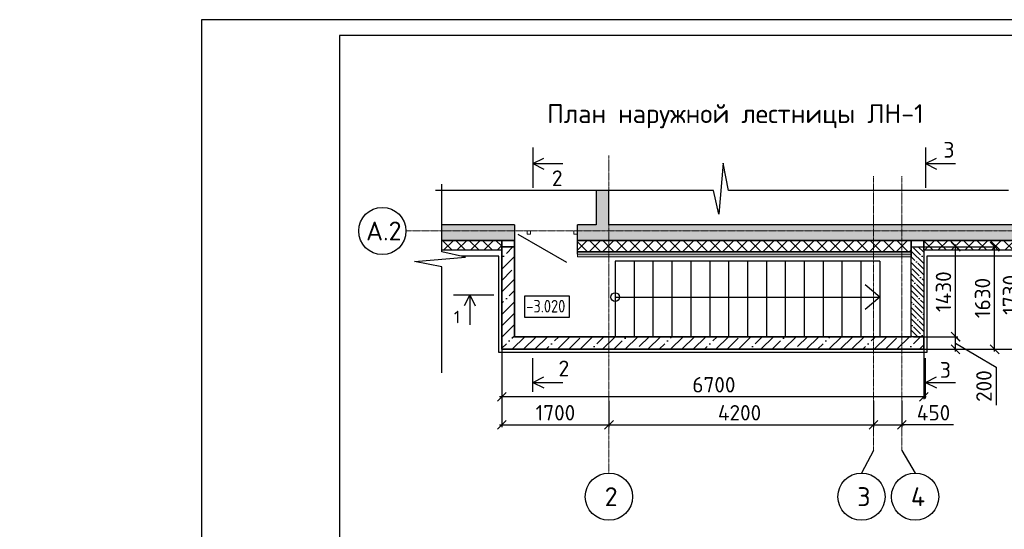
# Model space of a CAD drawing. Header units: millimetres. Extents: x 125896 to 2572636, y -120305 to 130347.
# Tile 47 of 256: x 267967 to 283601, y 46984 to 55079. Entities that reach past the tile are written whole.
import ezdxf

# ---------------------------------------------------------------- set-up
doc = ezdxf.new("R2010")
doc.units = ezdxf.units.MM
for name, pattern in [('______5', [1100, 800, -100, 100, -100]), ('CENTER', [2, 1.25, -0.25, 0.25, -0.25]), ('CENTER2', [28.575, 19.05, -3.175, 3.175, -3.175])]:
    doc.linetypes.add(name, pattern=pattern)
for name, color, linetype in [('11', 7, 'Continuous'), ('СПДС_Оси', 7, 'Continuous'), ('ФВ-2', 7, 'Continuous')]:
    doc.layers.add(name, color=color, linetype=linetype)
for name, color, linetype, lineweight in [('Standard', 7, 'Continuous', 25), ('Навесной фасад', 7, 'Continuous', 25), ('Общий01', 7, 'Continuous', 13), ('ОСИ', 7, 'CENTER', 15), ('Столовая Двери и окна', 7, 'Continuous', 15), ('ТЕКСТ', 7, 'Continuous', 15), ('Текст_ общее', 7, 'Continuous', 25)]:
    doc.layers.add(name, color=color, linetype=linetype, lineweight=lineweight)
doc.layers.add('Стена_ бетон несущ.', color=7, linetype='Continuous', lineweight=70, true_color=0xb4b496)
doc.styles.add('Century Gothic', font='isocpeur.ttf')
doc.styles.get("Standard").update_dxf_attribs({"font": 'isocpeur.ttf'})
doc.styles.add('ГОСТ', font='isocpeur.ttf')
doc.dimstyles.new('Осевые', dxfattribs={"dimscale": 0.7, "dimtxt": 450, "dimasz": 400, "dimexe": 100, "dimexo": 100, "dimgap": 100, "dimtad": 1, "dimdec": 0, "dimzin": 0, "dimdsep": 46, "dimtxsty": 'Standard', "dimblk": 'OBLIQUE', "dimcen": 9, "dimdle": 100, "dimazin": 0, "dimtm": 1e-09, "dimtfac": 1, "dimtdec": 0, "dimtofl": 0, "dimtmove": 0, "dimatfit": 3, "dimfxl": 1, "dimtolj": 1, "dimtzin": 0, "dimarcsym": 0})
pattern_1 = [(45, (268509.13, 73229.71), (-106.066, 106.066), []), (135, (268509.13, 73229.71), (-106.066, -106.066), [])]

# ---------------------------------------------------------------- blocks, each defined once
blk = doc.blocks.new('_OBLIQUE')
at = {"color": 0, "linetype": 'ByBlock'}
blk.add_line((-0.5, -0.5), (0.5, 0.5), dxfattribs=at)
blk = doc.blocks.new('*D429')
at = {"layer": 'Defpoints', "color": 0, "linetype": 'ByBlock', "lineweight": 20, "ltscale": 13, "transparency": 16777216}
for p in [(275623, 49843), (277323, 49060), (277323, 48643)]:
    blk.add_point(p, dxfattribs=at)
at = {"layer": 'ОСИ', "color": 0, "linetype": 'ByBlock', "lineweight": -2, "ltscale": 13, "transparency": 16777216}
for p, q in [((275623, 49808), (275623, 48608)), ((277323, 49025), (277323, 48608)), ((275588, 48643), (277358, 48643))]:
    blk.add_line(p, q, dxfattribs=at)
at = {"layer": 'ОСИ', "color": 0, "linetype": 'ByBlock', "lineweight": -2, "ltscale": 13, "transparency": 16777216, "xscale": 140, "yscale": 140, "zscale": 140, "rotation": 180}
blk.add_blockref('_OBLIQUE', (275623, 48643), dxfattribs=at)
at = {"layer": 'ОСИ', "color": 0, "linetype": 'ByBlock', "lineweight": -2, "ltscale": 13, "transparency": 16777216, "xscale": 140, "yscale": 140, "zscale": 140}
blk.add_blockref('_OBLIQUE', (277323, 48643), dxfattribs=at)
at = {"layer": 'ОСИ', "color": 0, "linetype": 'ByBlock', "ltscale": 13, "transparency": 16777216, "insert": (276473, 48835), "char_height": 245, "width": 583.33, "attachment_point": 5}
blk.add_mtext('\\A1;1700', dxfattribs=at)
blk = doc.blocks.new('*D430')
at = {"layer": 'Defpoints', "color": 0, "linetype": 'ByBlock', "lineweight": 20, "ltscale": 13, "transparency": 16777216}
for p in [(277323, 49060), (281523, 49060), (281523, 48643)]:
    blk.add_point(p, dxfattribs=at)
at = {"layer": 'ОСИ', "color": 0, "linetype": 'ByBlock', "lineweight": -2, "ltscale": 13, "transparency": 16777216}
for p, q in [((277323, 49025), (277323, 48608)), ((281523, 49025), (281523, 48608)), ((277288, 48643), (281558, 48643))]:
    blk.add_line(p, q, dxfattribs=at)
at = {"layer": 'ОСИ', "color": 0, "linetype": 'ByBlock', "lineweight": -2, "ltscale": 13, "transparency": 16777216, "xscale": 140, "yscale": 140, "zscale": 140, "rotation": 180}
blk.add_blockref('_OBLIQUE', (277323, 48643), dxfattribs=at)
at = {"layer": 'ОСИ', "color": 0, "linetype": 'ByBlock', "lineweight": -2, "ltscale": 13, "transparency": 16777216, "xscale": 140, "yscale": 140, "zscale": 140}
blk.add_blockref('_OBLIQUE', (281523, 48643), dxfattribs=at)
at = {"layer": 'ОСИ', "color": 0, "linetype": 'ByBlock', "ltscale": 13, "transparency": 16777216, "insert": (279397, 48835), "char_height": 245, "width": 583.33, "attachment_point": 5}
blk.add_mtext('\\A1;4200', dxfattribs=at)
blk = doc.blocks.new('*D431')
at = {"layer": 'Defpoints', "color": 0, "linetype": 'ByBlock', "lineweight": 20, "ltscale": 13, "transparency": 16777216}
for p in [(281523, 49060), (281973, 49060), (281973, 48643)]:
    blk.add_point(p, dxfattribs=at)
at = {"layer": 'ОСИ', "color": 0, "linetype": 'ByBlock', "lineweight": -2, "ltscale": 13, "transparency": 16777216}
for p, q in [((281523, 49025), (281523, 48608)), ((281973, 49025), (281973, 48608)), ((281488, 48643), (282008, 48643)), ((282792, 48643), (281973, 48643))]:
    blk.add_line(p, q, dxfattribs=at)
at = {"layer": 'ОСИ', "color": 0, "linetype": 'ByBlock', "lineweight": -2, "ltscale": 13, "transparency": 16777216, "xscale": 140, "yscale": 140, "zscale": 140, "rotation": 180}
blk.add_blockref('_OBLIQUE', (281523, 48643), dxfattribs=at)
at = {"layer": 'ОСИ', "color": 0, "linetype": 'ByBlock', "lineweight": -2, "ltscale": 13, "transparency": 16777216, "xscale": 140, "yscale": 140, "zscale": 140}
blk.add_blockref('_OBLIQUE', (281973, 48643), dxfattribs=at)
at = {"layer": 'ОСИ', "color": 0, "linetype": 'ByBlock', "ltscale": 13, "transparency": 16777216, "insert": (282477, 48835), "char_height": 245, "width": 437.5, "attachment_point": 5}
blk.add_mtext('\\A1;450', dxfattribs=at)
blk = doc.blocks.new('дверь1_3_$F1', base_point=(0, -55.4))
at = {"layer": 'Standard', "color": 7, "linetype": 'Continuous', "lineweight": 13, "transparency": 33554687}
for p, q in [((56, 0.6), (0, 0.6)), ((0, 0.6), (0, -55.4)), ((56, -55.4), (56, 0.6)), ((0, -55.4), (56, -55.4))]:
    blk.add_line(p, q, dxfattribs=at)
blk = doc.blocks.new('дверь1_3_$F2', base_point=(0, -55.4))
at = {"layer": 'Standard', "color": 7, "linetype": 'Continuous', "lineweight": 13, "transparency": 33554687}
for p, q in [((800, 0.6), (744, 0.6)), ((744, 0.6), (744, -55.4)), ((800, -55.4), (800, 0.6)), ((744, -55.4), (800, -55.4))]:
    blk.add_line(p, q, dxfattribs=at)
blk = doc.blocks.new('*D432')
at = {"layer": 'Defpoints', "color": 0, "linetype": 'ByBlock', "lineweight": 20, "ltscale": 13, "transparency": 16777216}
for p in [(282123, 51473), (283447, 51473), (282123, 49843)]:
    blk.add_point(p, dxfattribs=at)
at = {"layer": 'ОСИ', "color": 0, "linetype": 'ByBlock', "lineweight": -2, "ltscale": 13, "transparency": 16777216}
for p, q in [((282158, 51473), (283482, 51473)), ((283447, 49808), (283447, 51508)), ((282158, 49843), (283482, 49843))]:
    blk.add_line(p, q, dxfattribs=at)
at = {"layer": 'ОСИ', "color": 0, "linetype": 'ByBlock', "lineweight": -2, "ltscale": 13, "transparency": 16777216, "xscale": 140, "yscale": 140, "zscale": 140}
for p, rotation in [((283447, 51473), 90), ((283447, 49843), 270)]:
    blk.add_blockref('_OBLIQUE', p, dxfattribs=dict(at, rotation=rotation))
at = {"layer": 'ОСИ', "color": 0, "linetype": 'ByBlock', "ltscale": 13, "transparency": 16777216, "insert": (283255, 50658), "char_height": 245, "attachment_point": 5, "rotation": 90}
blk.add_mtext('\\A1;1630', dxfattribs=at)
blk = doc.blocks.new('*D433')
at = {"layer": 'Defpoints', "color": 0, "linetype": 'ByBlock', "lineweight": 20, "ltscale": 13, "transparency": 16777216}
for p in [(282123, 50043), (282826, 50043), (282123, 49843)]:
    blk.add_point(p, dxfattribs=at)
at = {"layer": 'ОСИ', "color": 0, "linetype": 'ByBlock', "lineweight": -2, "ltscale": 13, "transparency": 16777216}
for p, q in [((282158, 50043), (282861, 50043)), ((282826, 49808), (282826, 50078)), ((282826, 49943), (283470, 49562)), ((282158, 49843), (282861, 49843)), ((283470, 49562), (283470, 48956))]:
    blk.add_line(p, q, dxfattribs=at)
at = {"layer": 'ОСИ', "color": 0, "linetype": 'ByBlock', "lineweight": -2, "ltscale": 13, "transparency": 16777216, "xscale": 140, "yscale": 140, "zscale": 140}
for p, rotation in [((282826, 50043), 90), ((282826, 49843), 270)]:
    blk.add_blockref('_OBLIQUE', p, dxfattribs=dict(at, rotation=rotation))
at = {"layer": 'ОСИ', "color": 0, "linetype": 'ByBlock', "ltscale": 13, "transparency": 16777216, "insert": (283277, 49259), "char_height": 245, "attachment_point": 5, "rotation": 90}
blk.add_mtext('\\A1;200', dxfattribs=at)
blk = doc.blocks.new('*D434')
at = {"layer": 'Defpoints', "color": 0, "linetype": 'ByBlock', "lineweight": 20, "ltscale": 13, "transparency": 16777216}
for p in [(282123, 51473), (282828, 51473), (282123, 50043)]:
    blk.add_point(p, dxfattribs=at)
at = {"layer": 'ОСИ', "color": 0, "linetype": 'ByBlock', "lineweight": -2, "ltscale": 13, "transparency": 16777216}
for p, q in [((282158, 51473), (282863, 51473)), ((282828, 50008), (282828, 51508)), ((282158, 50043), (282863, 50043))]:
    blk.add_line(p, q, dxfattribs=at)
at = {"layer": 'ОСИ', "color": 0, "linetype": 'ByBlock', "lineweight": -2, "ltscale": 13, "transparency": 16777216, "xscale": 140, "yscale": 140, "zscale": 140}
for p, rotation in [((282828, 51473), 90), ((282828, 50043), 270)]:
    blk.add_blockref('_OBLIQUE', p, dxfattribs=dict(at, rotation=rotation))
at = {"layer": 'ОСИ', "color": 0, "linetype": 'ByBlock', "ltscale": 13, "transparency": 16777216, "insert": (282635, 50758), "char_height": 245, "attachment_point": 5, "rotation": 90}
blk.add_mtext('\\A1;1430', dxfattribs=at)
blk = doc.blocks.new('*D435')
at = {"layer": 'Defpoints', "color": 0, "linetype": 'ByBlock', "lineweight": 20, "ltscale": 13, "transparency": 16777216}
for p in [(282123, 51573), (283891, 51573), (282123, 49843)]:
    blk.add_point(p, dxfattribs=at)
at = {"layer": 'ОСИ', "color": 0, "linetype": 'ByBlock', "lineweight": -2, "ltscale": 13, "transparency": 16777216}
for p, q in [((283891, 49808), (283891, 51608)), ((282158, 51573), (283926, 51573)), ((282158, 49843), (283926, 49843))]:
    blk.add_line(p, q, dxfattribs=at)
at = {"layer": 'ОСИ', "color": 0, "linetype": 'ByBlock', "lineweight": -2, "ltscale": 13, "transparency": 16777216, "xscale": 140, "yscale": 140, "zscale": 140}
for p, rotation in [((283891, 51573), 90), ((283891, 49843), 270)]:
    blk.add_blockref('_OBLIQUE', p, dxfattribs=dict(at, rotation=rotation))
at = {"layer": 'ОСИ', "color": 0, "linetype": 'ByBlock', "ltscale": 13, "transparency": 16777216, "insert": (283698, 50708), "char_height": 245, "attachment_point": 5, "rotation": 90}
blk.add_mtext('\\A1;1730', dxfattribs=at)
blk = doc.blocks.new('*D436')
at = {"layer": 'Defpoints', "color": 0, "linetype": 'ByBlock', "lineweight": 20, "ltscale": 13, "transparency": 16777216}
for p in [(275623, 49895), (282323, 49872), (275623, 49088)]:
    blk.add_point(p, dxfattribs=at)
at = {"layer": 'ОСИ', "color": 0, "linetype": 'ByBlock', "lineweight": -2, "ltscale": 13, "transparency": 16777216}
for p, q in [((275623, 49860), (275623, 49053)), ((282323, 49837), (282323, 49053)), ((282358, 49088), (275588, 49088))]:
    blk.add_line(p, q, dxfattribs=at)
at = {"layer": 'ОСИ', "color": 0, "linetype": 'ByBlock', "lineweight": -2, "ltscale": 13, "transparency": 16777216, "xscale": 140, "yscale": 140, "zscale": 140, "rotation": 180}
blk.add_blockref('_OBLIQUE', (275623, 49088), dxfattribs=at)
at = {"layer": 'ОСИ', "color": 0, "linetype": 'ByBlock', "lineweight": -2, "ltscale": 13, "transparency": 16777216, "xscale": 140, "yscale": 140, "zscale": 140}
blk.add_blockref('_OBLIQUE', (282323, 49088), dxfattribs=at)
at = {"layer": 'ОСИ', "color": 0, "linetype": 'ByBlock', "ltscale": 13, "transparency": 16777216, "insert": (278990, 49280), "char_height": 245, "attachment_point": 5}
blk.add_mtext('\\A1;6700', dxfattribs=at)

msp = doc.modelspace()

# ---------------------------------------------------------------- hatches: boundary and pattern name
at = {"layer": 'Навесной фасад', "linetype": 'Continuous', "lineweight": 25, "true_color": 0x939598, "transparency": 33554687}
h = msp.add_hatch(dxfattribs=at)
h.set_pattern_fill('__________6', color=252, scale=100, style=0, pattern_type=2)
h.set_pattern_definition(pattern_1)
h.paths.add_polyline_path([(275622.6, 51572.8), (274667.6, 51572.8), (274667.6, 51422.8), (275622.6, 51422.8)])
h = msp.add_hatch(dxfattribs=at)
h.set_pattern_fill('__________6', color=252, scale=100, style=0, pattern_type=2)
h.set_pattern_definition(pattern_1)
h.paths.add_polyline_path([(282122.6, 51572.8), (276822.6, 51572.8), (276822.6, 51392.8), (282122.6, 51392.8)], flags=0)
h = msp.add_hatch(dxfattribs=at)
h.set_pattern_fill('__________6', color=252, scale=100, style=0, pattern_type=2)
h.set_pattern_definition(pattern_1)
h.paths.add_polyline_path([(284359.8, 51572.8), (282322.6, 51572.8), (282322.6, 51422.8), (284359.8, 51422.8)])
at = {"layer": 'Навесной фасад', "linetype": 'Continuous', "lineweight": 18, "true_color": 0xf0b464, "transparency": 33554687}
msp.add_hatch(color=31, dxfattribs=at).paths.add_polyline_path([(282122.6, 51352.8), (276822.6, 51352.8), (276822.6, 51312.8), (282122.6, 51312.8)])
at = {"layer": 'Стена_ бетон несущ.', "linetype": 'Continuous', "lineweight": 25, "true_color": 0x939598, "transparency": 33554687}
for points in [[(277322.6, 51822.8), (277322.6, 52368), (277122.6, 52368), (277122.6, 51822.8)], [(274667.6, 51572.8), (275822.6, 51572.8), (275822.6, 51822.8), (274667.6, 51822.8)], [(284359.8, 51822.8), (276822.6, 51822.8), (276822.6, 51572.8), (284359.8, 51572.8)]]:
    msp.add_hatch(color=252, dxfattribs=at).paths.add_polyline_path(points)
at = {"layer": 'Столовая Двери и окна', "lineweight": 25, "transparency": 33554648}
h = msp.add_hatch(dxfattribs=at)
h.set_pattern_fill('ANSI35', color=256, scale=40)
h.paths.add_polyline_path([(275622.6, 51472.8), (275622.6, 49842.8), (282322.6, 49842.8), (282322.6, 50042.8), (275822.6, 50042.8), (275822.6, 51472.8)])
at = {"layer": 'Столовая Двери и окна', "lineweight": 25, "true_color": 0x136734, "transparency": 33554648}
h = msp.add_hatch(dxfattribs=at)
h.set_pattern_fill('ANSI35', color=116, scale=20, angle=90)
h.paths.add_polyline_path([(282122.6, 51472.8), (282322.6, 51472.8), (282322.6, 50042.8), (282122.6, 50042.8)])
at = {"layer": 'ФВ-2', "lineweight": 20, "true_color": 0x000000}
h = msp.add_hatch(dxfattribs=at)
h.set_pattern_fill('ANSI35', color=18, scale=20)
h.paths.add_polyline_path([(275822.6, 49842.8), (282322.6, 49842.8), (282322.6, 50042.8), (275822.6, 50042.8)], flags=0)

# ---------------------------------------------------------------- linework, layer by layer
at = {"layer": '11'}
for p, q in [((270851.3, 55079.2), (270851.3, 25379.2)), ((291796.4, 55079.2), (270851.3, 55079.2))]:
    msp.add_line(p, q, dxfattribs=at)
at = {"layer": '11', "lineweight": 30}
for p, q in [((273046.4, 54829.2), (273046.4, 25629.2)), ((291546.4, 54829.2), (273046.4, 54829.2))]:
    msp.add_line(p, q, dxfattribs=at)
at = {"layer": 'Навесной фасад', "color": 252, "linetype": 'Continuous', "lineweight": 25, "true_color": 0x939598, "transparency": 33554687}
for p, q in [((275622.6, 51572.8), (274667.6, 51572.8)), ((275622.6, 51422.8), (275622.6, 51572.8)), ((276822.6, 51392.8), (276822.6, 51572.8)), ((282122.6, 51572.8), (276822.6, 51572.8)), ((282122.6, 51392.8), (282122.6, 51572.8)), ((284359.8, 51572.8), (282322.6, 51572.8)), ((282322.6, 51572.8), (282322.6, 51422.8)), ((274667.6, 51422.8), (275622.6, 51422.8)), ((276822.6, 51352.8), (276822.6, 51392.8)), ((282122.6, 51392.8), (276822.6, 51392.8)), ((276822.6, 51392.8), (282122.6, 51392.8)), ((282122.6, 51352.8), (282122.6, 51392.8)), ((282322.6, 51422.8), (284359.8, 51422.8))]:
    msp.add_line(p, q, dxfattribs=at)
at = {"layer": 'Навесной фасад', "color": 7, "linetype": 'Continuous', "lineweight": 13, "transparency": 33554687}
for p, q in [((276822.6, 51312.8), (276822.6, 51352.8)), ((276822.6, 51352.8), (282122.6, 51352.8)), ((282122.6, 51352.8), (276822.6, 51352.8)), ((276822.6, 51312.8), (282122.6, 51312.8)), ((282122.6, 51312.8), (282122.6, 51352.8))]:
    msp.add_line(p, q, dxfattribs=at)
at = {"layer": 'Общий01', "color": 7, "linetype": 'Continuous', "lineweight": 25, "transparency": 33554687}
for p, q in [((277422.6, 51242.8), (277422.6, 50042.8)), ((281622.6, 51242.8), (277422.6, 51242.8)), ((277722.6, 51242.8), (277722.6, 50042.8)), ((278022.6, 51242.8), (278022.6, 50042.8)), ((278322.6, 51242.8), (278322.6, 50042.8)), ((278622.6, 51242.8), (278622.6, 50042.8)), ((278922.6, 51242.8), (278922.6, 50042.8)), ((279222.6, 51242.8), (279222.6, 50042.8)), ((279522.6, 51242.8), (279522.6, 50042.8)), ((279822.6, 51242.8), (279822.6, 50042.8)), ((280122.6, 51242.8), (280122.6, 50042.8)), ((280422.6, 51242.8), (280422.6, 50042.8)), ((280722.6, 51242.8), (280722.6, 50042.8)), ((281022.6, 51242.8), (281022.6, 50042.8)), ((281322.6, 51242.8), (281322.6, 50042.8)), ((281622.6, 51242.8), (281622.6, 50042.8)), ((281622.6, 50672.8), (281389, 50868.8)), ((277422.6, 50672.8), (281622.6, 50672.8)), ((281622.6, 50672.8), (281389, 50476.8))]:
    msp.add_line(p, q, dxfattribs=at)
msp.add_circle((277422.6, 50672.8), 70, dxfattribs=at)
at = {"layer": 'ОСИ', "color": 16, "linetype": 'CENTER2', "lineweight": 15, "ltscale": 0.2, "transparency": 33554687}
for p, q in [((277322.6, 52922), (277322.6, 47877.2)), ((281522.6, 52592.1), (281522.6, 48237.2)), ((281972.6, 52592.1), (281972.6, 48237.2)), ((274100.3, 51722.8), (284484.5, 51722.8))]:
    msp.add_line(p, q, dxfattribs=at)
at = {"layer": 'ОСИ', "color": 16, "linetype": '______5', "lineweight": 25, "transparency": 33554687}
for p, q in [((281522.6, 48237.2), (281332.8, 47877.2)), ((281972.6, 48237.2), (282184.7, 47877.2))]:
    msp.add_line(p, q, dxfattribs=at)
at = {"layer": 'СПДС_Оси', "linetype": 'Continuous', "lineweight": 25, "ltscale": 150}
for centre in [(273725.3, 51722.8), (277322.6, 47502.2), (281332.8, 47502.2), (282184.7, 47502.2)]:
    msp.add_circle(centre, 375, dxfattribs=at)
at = {"layer": 'Стена_ бетон несущ.', "color": 252, "linetype": 'Continuous', "lineweight": 25, "true_color": 0x939598, "transparency": 33554687}
for p, q in [((277122.6, 52368), (277122.6, 51822.8)), ((277322.6, 51822.8), (277322.6, 52368)), ((275822.6, 51822.8), (274667.6, 51822.8)), ((275822.6, 51822.8), (275822.6, 51572.8)), ((276822.6, 51572.8), (276822.6, 51822.8)), ((277122.6, 51822.8), (276822.6, 51822.8)), ((284359.8, 51822.8), (277322.6, 51822.8)), ((275878.6, 51669.8), (276647.7, 51225.8)), ((274667.6, 51572.8), (275622.6, 51572.8)), ((275622.6, 51572.8), (275822.6, 51572.8)), ((275622.6, 51572.8), (275622.6, 51422.8)), ((275822.6, 51572.8), (275622.6, 51572.8)), ((275822.6, 51392.8), (275822.6, 51572.8)), ((276822.6, 51572.8), (282122.6, 51572.8)), ((282122.6, 51572.8), (282322.6, 51572.8)), ((282322.6, 51572.8), (282122.6, 51572.8)), ((282122.6, 51572.8), (282122.6, 51392.8)), ((282322.6, 51572.8), (284359.8, 51572.8)), ((282322.6, 51422.8), (282322.6, 51572.8)), ((275822.6, 51352.8), (275822.6, 51392.8)), ((282122.6, 51392.8), (282122.6, 51352.8))]:
    msp.add_line(p, q, dxfattribs=at)
at = {"layer": 'Стена_ бетон несущ.', "color": 7, "linetype": 'Continuous', "lineweight": 35, "transparency": 33554687}
for p, q in [((275822.6, 51312.8), (275822.6, 51352.8)), ((282122.6, 51352.8), (282122.6, 51312.8)), ((282322.6, 49842.8), (282322.6, 50042.8)), ((275622.6, 49842.8), (275822.6, 49842.8))]:
    msp.add_line(p, q, dxfattribs=at)
at = {"layer": 'Столовая Двери и окна', "color": 18, "lineweight": 30, "true_color": 0x000000}
for p, q in [((276112.7, 53047.9), (276112.7, 52409.4)), ((282349.7, 53047.9), (282349.7, 52409.4)), ((276112.7, 52792.1), (276287.9, 52880.1)), ((282349.7, 52792.1), (282524.9, 52880.1)), ((276112.7, 52792.1), (276591.2, 52792.1)), ((276112.7, 52792.1), (276287.9, 52704.1)), ((282349.7, 52792.1), (282828.2, 52792.1)), ((282349.7, 52792.1), (282524.9, 52704.1)), ((274856.5, 50707.8), (275495, 50707.8)), ((275112.2, 50707.8), (275024.2, 50532.6)), ((275112.2, 50707.8), (275112.2, 50229.3)), ((275112.2, 50707.8), (275200.3, 50532.6)), ((276112.7, 49169.7), (276112.7, 49700.7)), ((282349.7, 49062.2), (282349.7, 49700.7)), ((276112.7, 49317.9), (276287.9, 49405.9)), ((282349.7, 49317.9), (282524.9, 49405.9)), ((276112.7, 49317.9), (276591.2, 49317.9)), ((276112.7, 49317.9), (276287.9, 49229.9)), ((282349.7, 49317.9), (282828.2, 49317.9)), ((282349.7, 49317.9), (282524.9, 49229.9))]:
    msp.add_line(p, q, dxfattribs=at)
at = {"layer": 'Столовая Двери и окна', "color": 18, "lineweight": 25, "true_color": 0x000000}
for p, q in [((279137.9, 52800.2), (279066, 51991.5)), ((279223, 52368), (279137.9, 52800.2)), ((274667.6, 51391.1), (274667.6, 52464.5)), ((278983.8, 52368), (274567.3, 52368)), ((279066, 51991.5), (278983.8, 52368)), ((283667.4, 52368), (279223, 52368)), ((274235.4, 51237), (275044.1, 51308.9)), ((275044.1, 51308.9), (274667.6, 51391.1)), ((274667.6, 51152), (274235.4, 51237)), ((274667.6, 49471.9), (274667.6, 51152))]:
    msp.add_line(p, q, dxfattribs=at)
at = {"layer": 'Столовая Двери и окна', "color": 18, "lineweight": 30, "true_color": 0x000000}
msp.add_lwpolyline([(275622.6, 51572.8), (275822.6, 51572.8), (275822.6, 50042.8), (282122.6, 50042.8), (282122.6, 51572.8), (282322.6, 51572.8), (282322.6, 49842.8), (275622.6, 49842.8), (275622.6, 51572.8)], dxfattribs=at)
for points in [[(275622.6, 51472.8), (275822.6, 51472.8), (275822.6, 51572.8), (275622.6, 51572.8)], [(282122.6, 51472.8), (282322.6, 51472.8), (282322.6, 51572.8), (282122.6, 51572.8)]]:
    msp.add_lwpolyline(points, close=True, dxfattribs=at)
at = {"layer": 'Столовая Двери и окна', "color": 18, "lineweight": 25, "true_color": 0x000000}
msp.add_lwpolyline([(275622.6, 51472.8), (275622.6, 49842.8), (282322.6, 49842.8), (282322.6, 50042.8), (275822.6, 50042.8), (275822.6, 51472.8), (275622.6, 51472.8)], dxfattribs=at)
msp.add_lwpolyline([(282122.6, 51472.8), (282322.6, 51472.8), (282322.6, 50042.8), (282122.6, 50042.8)], close=True, dxfattribs=at)
at = {"layer": 'Столовая Двери и окна', "color": 5, "lineweight": 30, "elevation": -360}
msp.add_lwpolyline([(283852.1, 51322.8), (282372.6, 51322.8), (282372.6, 49792.8), (275572.6, 49792.8), (275572.6, 51322.8), (274980.4, 51322.8), (274980.4, 51322.8)], dxfattribs=at)
at = {"layer": 'Текст_ общее', "color": 18, "linetype": 'Continuous', "lineweight": 25, "true_color": 0x000000, "transparency": 33554687}
msp.add_lwpolyline([(275983.2, 50354.4), (276694.4, 50354.4), (276694.4, 50687.8), (275983.2, 50687.8), (275983.2, 50354.4)], dxfattribs=at)

# ---------------------------------------------------------------- block references
at = {"layer": 'Стена_ бетон несущ.', "color": 252, "linetype": 'Continuous', "lineweight": 25, "true_color": 0x939598, "transparency": 33554687, "xscale": -1}
for name in ['дверь1_3_$F2', 'дверь1_3_$F1']:
    msp.add_blockref(name, (276822.6, 51669.8), dxfattribs=at)

# ---------------------------------------------------------------- texts
at = {"insert": (226281.3, 54484), "char_height": 250, "attachment_point": 1, "style": 'ГОСТ'}
msp.add_mtext_dynamic_manual_height_columns('\\A1;\\pi9384.38;{\\H1.5152x;\\P\\pi1250;Общие указания\\P\\pi250;}1.^IРабочая документация разработана в соответствии с заданием на проектирование, требованиями действующих технических регламентов, стандартов, сводов правил и других документов, содержащих установленные требования.\\P2.^IРабочая документация выполнена в соответствии со следующими нормативными и техническими документами:\\P-^IСП 20.13330.2016 "Нагрузки и Воздействия";\\P-^IСП 63.13330.2012 "Бетонные и железобетонные конструкции. Основные положения";\\P-^IСП 22.13330.2016 "Основания зданий и сооружений";\\P-^IСП 45.13330.2012 "Земляные сооружения, основания и фундаменты".\\P3.   За относительную отметку 0,000 принята отметка чистого пола первого этажа.\\P4.^IПеречень видов работ, для которых необходимо составлять акты освидетельствования скрытых работ:\\P-^Iармирование конструкций;\\P-^Iосвидетельствование опалубки перед бетонированием;\\P-^Iвыполнение сварочных работ;\\P-^Iотбор контрольных проб бетона;\\P-^Iсоответствие законченных железобетонных конструкций проекту с отображением качества работ;\\P-^Iустройство монолитных конструкций, выполняемых в зимнее время;  \\P\\pi0;  -    устройство гидроизоляции;\\P\\pi250;-^Iуплотнение грунтов и обратную засыпку.\\PЗапрещается выполнение последующих работ при отсутствии актов освидетельствования предшествующих скрытых работ во всех случаях.\\P\\pi0;        5. Проект рассчитан на производство работ в период положительных температур. В случае выполнения работ при отрицательных температурах необходимо выполнять требования СНиП часть 3 по производству работ и ППР.\\P        6. При минимальной температуре воздуха до минус 15°С допускается: выдерживание бетона в конструкции методом термоса, при предварительном разогреве бетонной смеси, форсированный электроразогрев бетона в конструкции с повторным уплотнением.\\P\\pi250;При минимальной температуре воздуха до минус 25°С допускается: обогрев бетона в греющей опалубке с помощью низкотемпературных электронагревателей, электродный сквозной прогрев бетона, электрообогрев с помощью греющего провода.\\P\\pi0;7. При отрицательной температуре воздуха уплотнение грунта обратной засыпки в траншеях должно \\Pосуществляться до достижения коэффициента уплотнения 0,98. \\PВремя уплотнения грунта в зависимости от температуры воздуха: \\P\\pi250;-^Iпри t{\\H0.7x;\\So^ ;}-5, 90-120 минут; при t{\\H0.7x;\\So^ ;\\H1.42857x;-10, 60-90 минут; }при t{\\H0.7x;\\So^ ;\\H1.42857x;-20, 40-60 минут; }при t{\\H0.7x;\\So^ ;\\H1.42857x;-30, 20-30 минут;\\P\\pi0;Работы по выполнению насыпей и обратных засыпок при отрицательных температурах должны производить с учетом следующих требований:\\P\\pi250;-^Iподготовку поверхности (основания) насыпи и обратных засыпок следует выполнять с полным удалением снега, льда, промерзшего слоя слабого и пучинистого грунта на всю его глубину;\\P-^Iотсыпку в насыпь и обратные засыпки грунтов необходимо производить при их природной влажности и в талом состоянии с содержанием комьев мерзлого грунта, не превышающим требований, приведенных в приложении М СП 45.13330.2017. Свод правил. Земляные сооружения, основания и фундаменты., и, как правило, на не промерзшие ранее отсыпанные и уплотненные слои. В отдельных случаях при согласовании с автором проекта допускается грунты отсыпать на непучинистые грунты, промерзшие на глубину не более 15 см;\\P-^Iпри пониженной влажности отсыпанных грунтов для их уплотнения следует применять более тяжелое грунтоуплотняющее оборудование; \\P-^Iработы по отсыпке и уплотнению каждого слоя должны выполнять в течение одной рабочей смены; - при выполнении насыпей из глинистых грунтов при обильном снеговыпадении все работы должны быть прекращены; - перерывы в работах по выполнению насыпей и обратных засыпок допускаются только при условиях, что за время перерыва глубина промерзания ранее уплотненных пучинистых грунтов не превысит 15 см или на время перерыва ранее уплотненные грунты утепляются специальными средствами (например, маловлажным рыхлым грунтом, который в последующем удаляется); - все работы по отсыпке грунтов и их уплотнению выполняют с повышенной интенсивностью.}', width=20474.372, gutter_width=5800, heights=[24436.9], dxfattribs=at)
at = {"layer": 'СПДС_Оси', "linetype": 'Continuous', "lineweight": 25, "ltscale": 150, "char_height": 300, "width": 825, "attachment_point": 1}
for s, insert in [('А.2', (273466.5, 51872.9)), ('2', (277255.7, 47652.3)), ('3', (281265.9, 47652.3)), ('4', (282117.8, 47652.3))]:
    msp.add_mtext(s, dxfattribs=dict(at, insert=insert))
at = {"layer": 'Столовая Двери и окна', "color": 18, "true_color": 0x000000}
for s, height, p in [('3', 250, (282633.1, 52887.2)), ('2', 250, (276416.8, 52434.9)), ('1', 200, (274861.5, 50256.4)), ('2', 250, (276522.5, 49414.2)), ('3', 250, (282577.3, 49391))]:
    msp.add_text(s, height=height, dxfattribs=at).set_placement(p)
at = {"layer": 'ТЕКСТ', "lineweight": 25}
msp.add_text('План наружной лестницы ЛН-1', height=300, dxfattribs=at).set_placement((276339.8, 53436.9))
at = {"layer": 'Текст_ общее', "color": 18, "linetype": 'Continuous', "lineweight": 25, "true_color": 0x000000, "transparency": 33554687, "insert": (276010.9, 50427.8), "char_height": 200, "width": 739.069, "attachment_point": 7, "style": 'Century Gothic'}
msp.add_mtext('\\W0.83;-3.020', dxfattribs=at)

# ---------------------------------------------------------------- dimensions: what is measured, and where the dimension line sits
at = {"layer": 'ОСИ', "linetype": 'ByBlock', "ltscale": 13}
for base, p1, p2, picture, middle in [((283890.7, 51572.8), (282122.6, 49842.8), (282122.6, 51572.8), '*D435', (283698.2, 50707.8)), ((283447.3, 51472.8), (282122.6, 49842.8), (282122.6, 51472.8), '*D432', (283254.8, 50657.8)), ((282827.6, 51472.8), (282122.6, 50042.8), (282122.6, 51472.8), '*D434', (282635.1, 50757.8))]:
    dim = msp.add_linear_dim(base=base, p1=p1, p2=p2, angle=270, dimstyle='Осевые', override={"dimtxt": 350, "dimasz": 200, "dimexe": 50, "dimexo": 50, "dimdle": 50, "dimtmove": 1}, dxfattribs=at)
    dim.commit()
    dim.dimension.update_dxf_attribs({"geometry": picture, "text_midpoint": middle})
dim = msp.add_linear_dim(base=(282826.4, 50042.8), p1=(282122.6, 49842.8), p2=(282122.6, 50042.8), angle=270, dimstyle='Осевые', override={"dimtxt": 350, "dimasz": 200, "dimexe": 50, "dimexo": 50, "dimdle": 50, "dimtmove": 1}, dxfattribs=at)
dim.commit()
dim.dimension.update_dxf_attribs({"geometry": '*D433', "text_midpoint": (283469.8, 49491.9), "dimtype": 160})
for base, p1, p2, picture, middle in [((275622.6, 49088), (282322.6, 49872.3), (275622.6, 49895.3), '*D436', (278989.9, 49088)), ((277322.6, 48642.8), (275622.6, 49842.8), (277322.6, 49060.5), '*D429', (276472.6, 48642.8)), ((281522.6, 48642.8), (277322.6, 49060.5), (281522.6, 49060.5), '*D430', (279397.5, 48642.8)), ((281972.6, 48642.8), (281522.6, 49060.5), (281972.6, 49060.5), '*D431', (282477.4, 48645.4))]:
    dim = msp.add_linear_dim(base=base, p1=p1, p2=p2, dimstyle='Осевые', override={"dimtxt": 350, "dimasz": 200, "dimexe": 50, "dimexo": 50, "dimdle": 50, "dimtmove": 1}, dxfattribs=at)
    dim.commit()
    dim.dimension.update_dxf_attribs({"geometry": picture, "text_midpoint": middle, "dimtype": 160})

doc.saveas('drawing.dxf')
